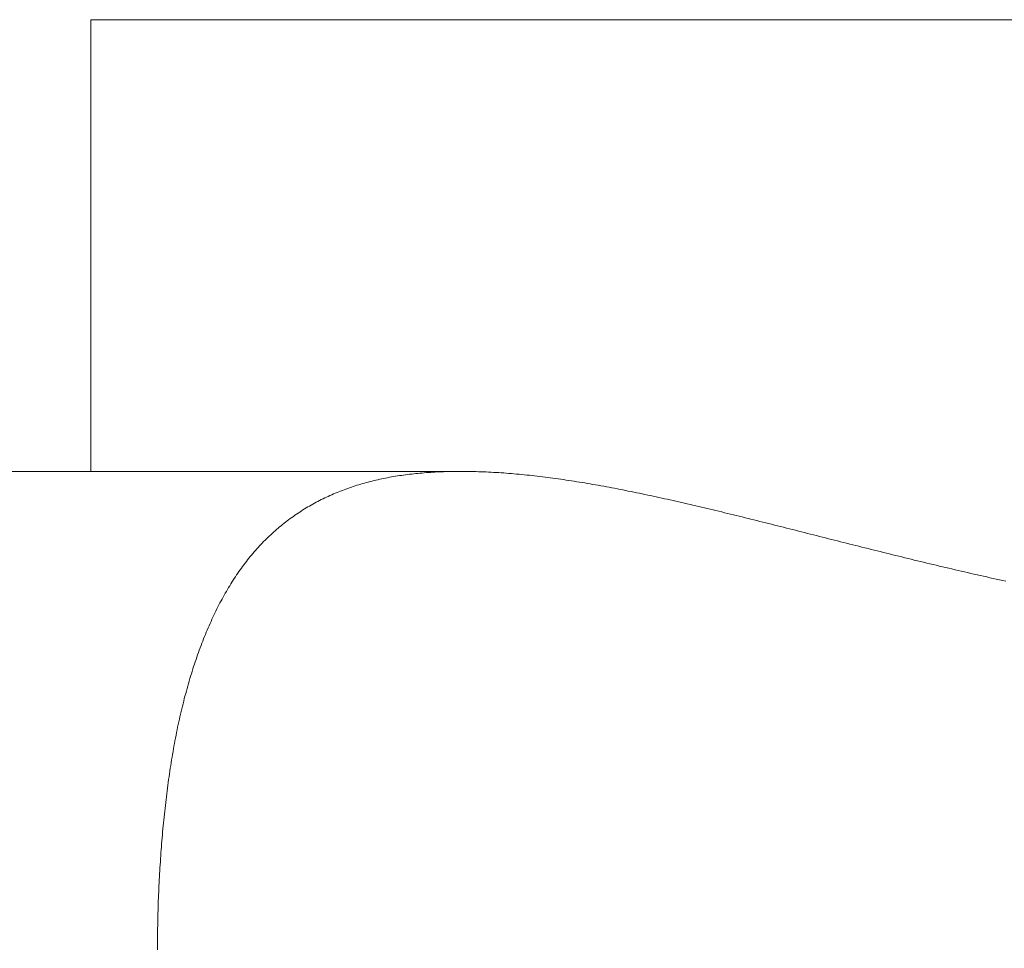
# Model space of a CAD drawing. Header units: millimetres. Extents: x 178516 to 426772, y -178579 to -115871.
# Tile 11 of 256: x 220348 to 220385, y -134095 to -134060. Entities that reach past the tile are written whole.
import ezdxf

# ---------------------------------------------------------------- set-up
doc = ezdxf.new("R2010")
doc.units = ezdxf.units.MM
doc.header["$MEASUREMENT"] = 0
doc.layers.get('0').update_dxf_attribs({"color": 252, "lineweight": 5})
doc.layers.add('P-SANR-FIXT_Nr_pióra__47', color=252, linetype='Continuous', lineweight=5)

# ---------------------------------------------------------------- blocks, each defined once
blk = doc.blocks.new('podkład 20251118')
at = {"layer": 'P-SANR-FIXT_Nr_pióra__47', "color": 252, "linetype": 'Continuous', "lineweight": 5}
for p, q in [((220497.107, -134060.164), (220350.677, -134060.164)), ((220350.677, -134060.164), (220350.677, -134077.253)), ((220350.677, -134077.253), (220350.677, -134060.164)), ((220350.677, -134060.164), (220385.523, -134060.164)), ((220497.107, -134060.164), (220350.677, -134060.164)), ((220350.677, -134060.164), (220350.677, -134077.253)), ((220350.677, -134077.253), (220350.677, -134060.164)), ((220350.677, -134060.164), (220385.523, -134060.164)), ((220350.677, -134077.253), (219784.68, -134077.253)), ((220364.68, -134077.253), (219784.68, -134077.253)), ((220350.677, -134077.253), (219784.68, -134077.253)), ((220364.68, -134077.253), (219784.68, -134077.253)), ((220362.123, -134077.451), (220362.047, -134077.464)), ((220362.123, -134077.451), (220362.047, -134077.464)), ((220362.198, -134077.438), (220362.123, -134077.451)), ((220362.198, -134077.438), (220362.123, -134077.451)), ((220362.274, -134077.426), (220362.198, -134077.438)), ((220362.274, -134077.426), (220362.198, -134077.438)), ((220362.35, -134077.414), (220362.274, -134077.426)), ((220362.35, -134077.414), (220362.274, -134077.426)), ((220362.426, -134077.403), (220362.35, -134077.414)), ((220362.426, -134077.403), (220362.35, -134077.414)), ((220362.503, -134077.392), (220362.426, -134077.403)), ((220362.503, -134077.392), (220362.426, -134077.403)), ((220362.579, -134077.382), (220362.503, -134077.392)), ((220362.579, -134077.382), (220362.503, -134077.392)), ((220362.656, -134077.372), (220362.579, -134077.382)), ((220362.656, -134077.372), (220362.579, -134077.382)), ((220362.734, -134077.362), (220362.656, -134077.372)), ((220362.734, -134077.362), (220362.656, -134077.372)), ((220362.812, -134077.353), (220362.734, -134077.362)), ((220362.812, -134077.353), (220362.734, -134077.362)), ((220362.89, -134077.344), (220362.812, -134077.353)), ((220362.89, -134077.344), (220362.812, -134077.353)), ((220362.968, -134077.336), (220362.89, -134077.344)), ((220362.968, -134077.336), (220362.89, -134077.344)), ((220363.046, -134077.328), (220362.968, -134077.336)), ((220363.046, -134077.328), (220362.968, -134077.336)), ((220363.125, -134077.321), (220363.046, -134077.328)), ((220363.125, -134077.321), (220363.046, -134077.328)), ((220363.204, -134077.314), (220363.125, -134077.321)), ((220363.204, -134077.314), (220363.125, -134077.321)), ((220363.284, -134077.307), (220363.204, -134077.314)), ((220363.284, -134077.307), (220363.204, -134077.314)), ((220363.364, -134077.301), (220363.284, -134077.307)), ((220363.364, -134077.301), (220363.284, -134077.307)), ((220363.444, -134077.295), (220363.364, -134077.301)), ((220363.444, -134077.295), (220363.364, -134077.301)), ((220363.524, -134077.29), (220363.444, -134077.295)), ((220363.524, -134077.29), (220363.444, -134077.295)), ((220363.605, -134077.284), (220363.524, -134077.29)), ((220363.605, -134077.284), (220363.524, -134077.29)), ((220363.686, -134077.28), (220363.605, -134077.284)), ((220363.686, -134077.28), (220363.605, -134077.284)), ((220363.767, -134077.276), (220363.686, -134077.28)), ((220363.767, -134077.276), (220363.686, -134077.28)), ((220363.848, -134077.272), (220363.767, -134077.276)), ((220363.848, -134077.272), (220363.767, -134077.276)), ((220363.93, -134077.268), (220363.848, -134077.272)), ((220363.93, -134077.268), (220363.848, -134077.272)), ((220364.012, -134077.265), (220363.93, -134077.268)), ((220364.012, -134077.265), (220363.93, -134077.268)), ((220364.095, -134077.262), (220364.012, -134077.265)), ((220364.095, -134077.262), (220364.012, -134077.265)), ((220364.177, -134077.26), (220364.095, -134077.262)), ((220364.177, -134077.26), (220364.095, -134077.262)), ((220364.26, -134077.258), (220364.177, -134077.26)), ((220364.26, -134077.258), (220364.177, -134077.26)), ((220364.344, -134077.256), (220364.26, -134077.258)), ((220364.344, -134077.256), (220364.26, -134077.258)), ((220364.427, -134077.255), (220364.344, -134077.256)), ((220364.427, -134077.255), (220364.344, -134077.256)), ((220364.511, -134077.254), (220364.427, -134077.255)), ((220364.511, -134077.254), (220364.427, -134077.255)), ((220364.595, -134077.254), (220364.511, -134077.254)), ((220364.595, -134077.254), (220364.511, -134077.254)), ((220364.68, -134077.253), (220364.595, -134077.254)), ((220364.68, -134077.253), (220364.595, -134077.254)), ((220364.774, -134077.254), (220364.68, -134077.253)), ((220364.774, -134077.254), (220364.68, -134077.253)), ((220364.867, -134077.254), (220364.774, -134077.254)), ((220364.867, -134077.254), (220364.774, -134077.254)), ((220364.961, -134077.255), (220364.867, -134077.254)), ((220364.961, -134077.255), (220364.867, -134077.254)), ((220365.055, -134077.257), (220364.961, -134077.255)), ((220365.055, -134077.257), (220364.961, -134077.255)), ((220365.149, -134077.259), (220365.055, -134077.257)), ((220365.149, -134077.259), (220365.055, -134077.257)), ((220365.244, -134077.261), (220365.149, -134077.259)), ((220365.244, -134077.261), (220365.149, -134077.259)), ((220365.338, -134077.264), (220365.244, -134077.261)), ((220365.338, -134077.264), (220365.244, -134077.261)), ((220365.433, -134077.267), (220365.338, -134077.264)), ((220365.433, -134077.267), (220365.338, -134077.264)), ((220365.528, -134077.271), (220365.433, -134077.267)), ((220365.528, -134077.271), (220365.433, -134077.267)), ((220365.623, -134077.275), (220365.528, -134077.271)), ((220365.623, -134077.275), (220365.528, -134077.271)), ((220365.718, -134077.279), (220365.623, -134077.275)), ((220365.718, -134077.279), (220365.623, -134077.275)), ((220365.813, -134077.284), (220365.718, -134077.279)), ((220365.813, -134077.284), (220365.718, -134077.279)), ((220365.909, -134077.289), (220365.813, -134077.284)), ((220365.909, -134077.289), (220365.813, -134077.284)), ((220366.005, -134077.294), (220365.909, -134077.289)), ((220366.005, -134077.294), (220365.909, -134077.289)), ((220366.1, -134077.3), (220366.005, -134077.294)), ((220366.1, -134077.3), (220366.005, -134077.294)), ((220366.196, -134077.307), (220366.1, -134077.3)), ((220366.196, -134077.307), (220366.1, -134077.3)), ((220366.293, -134077.313), (220366.196, -134077.307)), ((220366.293, -134077.313), (220366.196, -134077.307)), ((220366.389, -134077.32), (220366.293, -134077.313)), ((220366.389, -134077.32), (220366.293, -134077.313)), ((220366.485, -134077.328), (220366.389, -134077.32)), ((220366.485, -134077.328), (220366.389, -134077.32)), ((220366.582, -134077.336), (220366.485, -134077.328)), ((220366.582, -134077.336), (220366.485, -134077.328)), ((220366.679, -134077.344), (220366.582, -134077.336)), ((220366.679, -134077.344), (220366.582, -134077.336)), ((220366.776, -134077.352), (220366.679, -134077.344)), ((220366.776, -134077.352), (220366.679, -134077.344)), ((220366.873, -134077.361), (220366.776, -134077.352)), ((220366.873, -134077.361), (220366.776, -134077.352)), ((220366.97, -134077.371), (220366.873, -134077.361)), ((220366.97, -134077.371), (220366.873, -134077.361)), ((220367.068, -134077.38), (220366.97, -134077.371)), ((220367.068, -134077.38), (220366.97, -134077.371)), ((220367.165, -134077.39), (220367.068, -134077.38)), ((220367.165, -134077.39), (220367.068, -134077.38)), ((220367.263, -134077.4), (220367.165, -134077.39)), ((220367.263, -134077.4), (220367.165, -134077.39)), ((220367.361, -134077.411), (220367.263, -134077.4)), ((220367.361, -134077.411), (220367.263, -134077.4)), ((220367.459, -134077.422), (220367.361, -134077.411)), ((220367.459, -134077.422), (220367.361, -134077.411)), ((220367.558, -134077.433), (220367.459, -134077.422)), ((220367.558, -134077.433), (220367.459, -134077.422)), ((220367.656, -134077.445), (220367.558, -134077.433)), ((220367.656, -134077.445), (220367.558, -134077.433)), ((220367.755, -134077.457), (220367.656, -134077.445)), ((220367.755, -134077.457), (220367.656, -134077.445)), ((220360.602, -134077.824), (220360.533, -134077.847)), ((220360.602, -134077.824), (220360.533, -134077.847)), ((220360.672, -134077.801), (220360.602, -134077.824)), ((220360.672, -134077.801), (220360.602, -134077.824)), ((220360.742, -134077.779), (220360.672, -134077.801)), ((220360.742, -134077.779), (220360.672, -134077.801)), ((220360.812, -134077.758), (220360.742, -134077.779)), ((220360.812, -134077.758), (220360.742, -134077.779)), ((220360.883, -134077.737), (220360.812, -134077.758)), ((220360.883, -134077.737), (220360.812, -134077.758)), ((220360.953, -134077.716), (220360.883, -134077.737)), ((220360.953, -134077.716), (220360.883, -134077.737)), ((220361.024, -134077.696), (220360.953, -134077.716)), ((220361.024, -134077.696), (220360.953, -134077.716)), ((220361.096, -134077.676), (220361.024, -134077.696)), ((220361.096, -134077.676), (220361.024, -134077.696)), ((220361.167, -134077.657), (220361.096, -134077.676)), ((220361.167, -134077.657), (220361.096, -134077.676)), ((220361.239, -134077.638), (220361.167, -134077.657)), ((220361.239, -134077.638), (220361.167, -134077.657)), ((220361.311, -134077.62), (220361.239, -134077.638)), ((220361.311, -134077.62), (220361.239, -134077.638)), ((220361.384, -134077.602), (220361.311, -134077.62)), ((220361.384, -134077.602), (220361.311, -134077.62)), ((220361.456, -134077.585), (220361.384, -134077.602)), ((220361.456, -134077.585), (220361.384, -134077.602)), ((220361.529, -134077.568), (220361.456, -134077.585)), ((220361.529, -134077.568), (220361.456, -134077.585)), ((220361.602, -134077.552), (220361.529, -134077.568)), ((220361.602, -134077.552), (220361.529, -134077.568)), ((220361.676, -134077.536), (220361.602, -134077.552)), ((220361.676, -134077.536), (220361.602, -134077.552)), ((220361.75, -134077.521), (220361.676, -134077.536)), ((220361.75, -134077.521), (220361.676, -134077.536)), ((220361.824, -134077.506), (220361.75, -134077.521)), ((220361.824, -134077.506), (220361.75, -134077.521)), ((220361.898, -134077.491), (220361.824, -134077.506)), ((220361.898, -134077.491), (220361.824, -134077.506)), ((220361.973, -134077.477), (220361.898, -134077.491)), ((220361.973, -134077.477), (220361.898, -134077.491)), ((220362.047, -134077.464), (220361.973, -134077.477)), ((220362.047, -134077.464), (220361.973, -134077.477)), ((220367.854, -134077.469), (220367.755, -134077.457)), ((220367.854, -134077.469), (220367.755, -134077.457)), ((220367.953, -134077.482), (220367.854, -134077.469)), ((220367.953, -134077.482), (220367.854, -134077.469)), ((220368.052, -134077.495), (220367.953, -134077.482)), ((220368.052, -134077.495), (220367.953, -134077.482)), ((220368.151, -134077.508), (220368.052, -134077.495)), ((220368.151, -134077.508), (220368.052, -134077.495)), ((220368.251, -134077.522), (220368.151, -134077.508)), ((220368.251, -134077.522), (220368.151, -134077.508)), ((220368.35, -134077.536), (220368.251, -134077.522)), ((220368.35, -134077.536), (220368.251, -134077.522)), ((220368.45, -134077.55), (220368.35, -134077.536)), ((220368.45, -134077.55), (220368.35, -134077.536)), ((220368.55, -134077.565), (220368.45, -134077.55)), ((220368.55, -134077.565), (220368.45, -134077.55)), ((220368.65, -134077.579), (220368.55, -134077.565)), ((220368.65, -134077.579), (220368.55, -134077.565)), ((220368.751, -134077.595), (220368.65, -134077.579)), ((220368.751, -134077.595), (220368.65, -134077.579)), ((220368.851, -134077.61), (220368.751, -134077.595)), ((220368.851, -134077.61), (220368.751, -134077.595)), ((220368.952, -134077.626), (220368.851, -134077.61)), ((220368.952, -134077.626), (220368.851, -134077.61)), ((220369.053, -134077.642), (220368.952, -134077.626)), ((220369.053, -134077.642), (220368.952, -134077.626)), ((220369.154, -134077.658), (220369.053, -134077.642)), ((220369.154, -134077.658), (220369.053, -134077.642)), ((220369.255, -134077.675), (220369.154, -134077.658)), ((220369.255, -134077.675), (220369.154, -134077.658)), ((220369.356, -134077.691), (220369.255, -134077.675)), ((220369.356, -134077.691), (220369.255, -134077.675)), ((220369.458, -134077.709), (220369.356, -134077.691)), ((220369.458, -134077.709), (220369.356, -134077.691)), ((220369.56, -134077.726), (220369.458, -134077.709)), ((220369.56, -134077.726), (220369.458, -134077.709)), ((220369.661, -134077.744), (220369.56, -134077.726)), ((220369.661, -134077.744), (220369.56, -134077.726)), ((220369.764, -134077.761), (220369.661, -134077.744)), ((220369.764, -134077.761), (220369.661, -134077.744)), ((220369.866, -134077.78), (220369.764, -134077.761)), ((220369.866, -134077.78), (220369.764, -134077.761)), ((220369.968, -134077.798), (220369.866, -134077.78)), ((220369.968, -134077.798), (220369.866, -134077.78)), ((220370.071, -134077.817), (220369.968, -134077.798)), ((220370.071, -134077.817), (220369.968, -134077.798)), ((220370.174, -134077.836), (220370.071, -134077.817)), ((220370.174, -134077.836), (220370.071, -134077.817)), ((220359.655, -134078.197), (220359.589, -134078.227)), ((220359.655, -134078.197), (220359.589, -134078.227)), ((220359.721, -134078.166), (220359.655, -134078.197)), ((220359.721, -134078.166), (220359.655, -134078.197)), ((220359.787, -134078.137), (220359.721, -134078.166)), ((220359.787, -134078.137), (220359.721, -134078.166)), ((220359.853, -134078.108), (220359.787, -134078.137)), ((220359.853, -134078.108), (220359.787, -134078.137)), ((220359.92, -134078.08), (220359.853, -134078.108)), ((220359.92, -134078.08), (220359.853, -134078.108)), ((220359.987, -134078.052), (220359.92, -134078.08)), ((220359.987, -134078.052), (220359.92, -134078.08)), ((220360.054, -134078.024), (220359.987, -134078.052)), ((220360.054, -134078.024), (220359.987, -134078.052)), ((220360.122, -134077.997), (220360.054, -134078.024)), ((220360.122, -134077.997), (220360.054, -134078.024)), ((220360.19, -134077.971), (220360.122, -134077.997)), ((220360.19, -134077.971), (220360.122, -134077.997)), ((220360.258, -134077.945), (220360.19, -134077.971)), ((220360.258, -134077.945), (220360.19, -134077.971)), ((220360.326, -134077.92), (220360.258, -134077.945)), ((220360.326, -134077.92), (220360.258, -134077.945)), ((220360.395, -134077.895), (220360.326, -134077.92)), ((220360.395, -134077.895), (220360.326, -134077.92)), ((220360.464, -134077.871), (220360.395, -134077.895)), ((220360.464, -134077.871), (220360.395, -134077.895)), ((220360.533, -134077.847), (220360.464, -134077.871)), ((220360.533, -134077.847), (220360.464, -134077.871)), ((220370.277, -134077.855), (220370.174, -134077.836)), ((220370.277, -134077.855), (220370.174, -134077.836)), ((220370.38, -134077.874), (220370.277, -134077.855)), ((220370.38, -134077.874), (220370.277, -134077.855)), ((220370.483, -134077.894), (220370.38, -134077.874)), ((220370.483, -134077.894), (220370.38, -134077.874)), ((220370.587, -134077.914), (220370.483, -134077.894)), ((220370.587, -134077.914), (220370.483, -134077.894)), ((220370.69, -134077.934), (220370.587, -134077.914)), ((220370.69, -134077.934), (220370.587, -134077.914)), ((220370.794, -134077.954), (220370.69, -134077.934)), ((220370.794, -134077.954), (220370.69, -134077.934)), ((220370.898, -134077.975), (220370.794, -134077.954)), ((220370.898, -134077.975), (220370.794, -134077.954)), ((220371.002, -134077.996), (220370.898, -134077.975)), ((220371.002, -134077.996), (220370.898, -134077.975)), ((220371.107, -134078.017), (220371.002, -134077.996)), ((220371.107, -134078.017), (220371.002, -134077.996)), ((220371.211, -134078.038), (220371.107, -134078.017)), ((220371.211, -134078.038), (220371.107, -134078.017)), ((220371.316, -134078.06), (220371.211, -134078.038)), ((220371.316, -134078.06), (220371.211, -134078.038)), ((220371.421, -134078.081), (220371.316, -134078.06)), ((220371.421, -134078.081), (220371.316, -134078.06)), ((220371.526, -134078.103), (220371.421, -134078.081)), ((220371.526, -134078.103), (220371.421, -134078.081)), ((220371.631, -134078.125), (220371.526, -134078.103)), ((220371.631, -134078.125), (220371.526, -134078.103)), ((220371.737, -134078.148), (220371.631, -134078.125)), ((220371.737, -134078.148), (220371.631, -134078.125)), ((220371.842, -134078.17), (220371.737, -134078.148)), ((220371.842, -134078.17), (220371.737, -134078.148)), ((220371.948, -134078.193), (220371.842, -134078.17)), ((220371.948, -134078.193), (220371.842, -134078.17)), ((220372.054, -134078.216), (220371.948, -134078.193)), ((220372.054, -134078.216), (220371.948, -134078.193)), ((220358.948, -134078.563), (220358.885, -134078.6)), ((220358.948, -134078.563), (220358.885, -134078.6)), ((220359.01, -134078.527), (220358.948, -134078.563)), ((220359.01, -134078.527), (220358.948, -134078.563)), ((220359.074, -134078.492), (220359.01, -134078.527)), ((220359.074, -134078.492), (220359.01, -134078.527)), ((220359.137, -134078.457), (220359.074, -134078.492)), ((220359.137, -134078.457), (220359.074, -134078.492)), ((220359.201, -134078.422), (220359.137, -134078.457)), ((220359.201, -134078.422), (220359.137, -134078.457)), ((220359.265, -134078.388), (220359.201, -134078.422)), ((220359.265, -134078.388), (220359.201, -134078.422)), ((220359.329, -134078.355), (220359.265, -134078.388)), ((220359.329, -134078.355), (220359.265, -134078.388)), ((220359.393, -134078.322), (220359.329, -134078.355)), ((220359.393, -134078.322), (220359.329, -134078.355)), ((220359.458, -134078.29), (220359.393, -134078.322)), ((220359.458, -134078.29), (220359.393, -134078.322)), ((220359.523, -134078.258), (220359.458, -134078.29)), ((220359.523, -134078.258), (220359.458, -134078.29)), ((220359.589, -134078.227), (220359.523, -134078.258)), ((220359.589, -134078.227), (220359.523, -134078.258)), ((220372.16, -134078.239), (220372.054, -134078.216)), ((220372.16, -134078.239), (220372.054, -134078.216)), ((220372.266, -134078.262), (220372.16, -134078.239)), ((220372.266, -134078.262), (220372.16, -134078.239)), ((220372.373, -134078.286), (220372.266, -134078.262)), ((220372.373, -134078.286), (220372.266, -134078.262)), ((220372.48, -134078.309), (220372.373, -134078.286)), ((220372.48, -134078.309), (220372.373, -134078.286)), ((220372.586, -134078.333), (220372.48, -134078.309)), ((220372.586, -134078.333), (220372.48, -134078.309)), ((220372.693, -134078.357), (220372.586, -134078.333)), ((220372.693, -134078.357), (220372.586, -134078.333)), ((220372.8, -134078.381), (220372.693, -134078.357)), ((220372.8, -134078.381), (220372.693, -134078.357)), ((220372.908, -134078.406), (220372.8, -134078.381)), ((220372.908, -134078.406), (220372.8, -134078.381)), ((220373.015, -134078.43), (220372.908, -134078.406)), ((220373.015, -134078.43), (220372.908, -134078.406)), ((220373.123, -134078.455), (220373.015, -134078.43)), ((220373.123, -134078.455), (220373.015, -134078.43)), ((220373.231, -134078.48), (220373.123, -134078.455)), ((220373.231, -134078.48), (220373.123, -134078.455)), ((220373.338, -134078.505), (220373.231, -134078.48)), ((220373.338, -134078.505), (220373.231, -134078.48)), ((220373.447, -134078.53), (220373.338, -134078.505)), ((220373.447, -134078.53), (220373.338, -134078.505)), ((220373.555, -134078.555), (220373.447, -134078.53)), ((220373.555, -134078.555), (220373.447, -134078.53)), ((220373.663, -134078.581), (220373.555, -134078.555)), ((220373.663, -134078.581), (220373.555, -134078.555)), ((220358.396, -134078.913), (220358.336, -134078.955)), ((220358.396, -134078.913), (220358.336, -134078.955)), ((220358.456, -134078.872), (220358.396, -134078.913)), ((220358.456, -134078.872), (220358.396, -134078.913)), ((220358.516, -134078.832), (220358.456, -134078.872)), ((220358.516, -134078.832), (220358.456, -134078.872)), ((220358.577, -134078.792), (220358.516, -134078.832)), ((220358.577, -134078.792), (220358.516, -134078.832)), ((220358.638, -134078.752), (220358.577, -134078.792)), ((220358.638, -134078.752), (220358.577, -134078.792)), ((220358.699, -134078.713), (220358.638, -134078.752)), ((220358.699, -134078.713), (220358.638, -134078.752)), ((220358.761, -134078.675), (220358.699, -134078.713)), ((220358.761, -134078.675), (220358.699, -134078.713)), ((220358.823, -134078.637), (220358.761, -134078.675)), ((220358.823, -134078.637), (220358.761, -134078.675)), ((220358.885, -134078.6), (220358.823, -134078.637)), ((220358.885, -134078.6), (220358.823, -134078.637)), ((220373.772, -134078.606), (220373.663, -134078.581)), ((220373.772, -134078.606), (220373.663, -134078.581)), ((220373.88, -134078.632), (220373.772, -134078.606)), ((220373.88, -134078.632), (220373.772, -134078.606)), ((220373.989, -134078.658), (220373.88, -134078.632)), ((220373.989, -134078.658), (220373.88, -134078.632)), ((220374.098, -134078.684), (220373.989, -134078.658)), ((220374.098, -134078.684), (220373.989, -134078.658)), ((220374.207, -134078.71), (220374.098, -134078.684)), ((220374.207, -134078.71), (220374.098, -134078.684)), ((220374.317, -134078.736), (220374.207, -134078.71)), ((220374.317, -134078.736), (220374.207, -134078.71)), ((220374.426, -134078.762), (220374.317, -134078.736)), ((220374.426, -134078.762), (220374.317, -134078.736)), ((220374.536, -134078.789), (220374.426, -134078.762)), ((220374.536, -134078.789), (220374.426, -134078.762)), ((220374.645, -134078.816), (220374.536, -134078.789)), ((220374.645, -134078.816), (220374.536, -134078.789)), ((220374.755, -134078.842), (220374.645, -134078.816)), ((220374.755, -134078.842), (220374.645, -134078.816)), ((220374.865, -134078.869), (220374.755, -134078.842)), ((220374.865, -134078.869), (220374.755, -134078.842)), ((220374.976, -134078.896), (220374.865, -134078.869)), ((220374.976, -134078.896), (220374.865, -134078.869)), ((220375.086, -134078.923), (220374.976, -134078.896)), ((220375.086, -134078.923), (220374.976, -134078.896)), ((220375.196, -134078.95), (220375.086, -134078.923)), ((220375.196, -134078.95), (220375.086, -134078.923)), ((220357.87, -134079.31), (220357.813, -134079.356)), ((220357.87, -134079.31), (220357.813, -134079.356)), ((220357.927, -134079.263), (220357.87, -134079.31)), ((220357.927, -134079.263), (220357.87, -134079.31)), ((220357.985, -134079.218), (220357.927, -134079.263)), ((220357.985, -134079.218), (220357.927, -134079.263)), ((220358.042, -134079.172), (220357.985, -134079.218)), ((220358.042, -134079.172), (220357.985, -134079.218)), ((220358.101, -134079.128), (220358.042, -134079.172)), ((220358.101, -134079.128), (220358.042, -134079.172)), ((220358.159, -134079.084), (220358.101, -134079.128)), ((220358.159, -134079.084), (220358.101, -134079.128)), ((220358.218, -134079.04), (220358.159, -134079.084)), ((220358.218, -134079.04), (220358.159, -134079.084)), ((220358.277, -134078.998), (220358.218, -134079.04)), ((220358.277, -134078.998), (220358.218, -134079.04)), ((220358.336, -134078.955), (220358.277, -134078.998)), ((220358.336, -134078.955), (220358.277, -134078.998)), ((220375.307, -134078.978), (220375.196, -134078.95)), ((220375.307, -134078.978), (220375.196, -134078.95)), ((220375.418, -134079.005), (220375.307, -134078.978)), ((220375.418, -134079.005), (220375.307, -134078.978)), ((220375.528, -134079.033), (220375.418, -134079.005)), ((220375.528, -134079.033), (220375.418, -134079.005)), ((220375.639, -134079.06), (220375.528, -134079.033)), ((220375.639, -134079.06), (220375.528, -134079.033)), ((220375.751, -134079.088), (220375.639, -134079.06)), ((220375.751, -134079.088), (220375.639, -134079.06)), ((220375.862, -134079.115), (220375.751, -134079.088)), ((220375.862, -134079.115), (220375.751, -134079.088)), ((220375.973, -134079.143), (220375.862, -134079.115)), ((220375.973, -134079.143), (220375.862, -134079.115)), ((220376.085, -134079.171), (220375.973, -134079.143)), ((220376.085, -134079.171), (220375.973, -134079.143)), ((220376.196, -134079.199), (220376.085, -134079.171)), ((220376.196, -134079.199), (220376.085, -134079.171)), ((220376.308, -134079.227), (220376.196, -134079.199)), ((220376.308, -134079.227), (220376.196, -134079.199)), ((220376.42, -134079.255), (220376.308, -134079.227)), ((220376.42, -134079.255), (220376.308, -134079.227)), ((220376.532, -134079.283), (220376.42, -134079.255)), ((220376.532, -134079.283), (220376.42, -134079.255)), ((220376.644, -134079.312), (220376.532, -134079.283)), ((220376.644, -134079.312), (220376.532, -134079.283)), ((220376.757, -134079.34), (220376.644, -134079.312)), ((220376.757, -134079.34), (220376.644, -134079.312)), ((220357.48, -134079.65), (220357.426, -134079.701)), ((220357.48, -134079.65), (220357.426, -134079.701)), ((220357.535, -134079.6), (220357.48, -134079.65)), ((220357.535, -134079.6), (220357.48, -134079.65)), ((220357.59, -134079.55), (220357.535, -134079.6)), ((220357.59, -134079.55), (220357.535, -134079.6)), ((220357.645, -134079.501), (220357.59, -134079.55)), ((220357.645, -134079.501), (220357.59, -134079.55)), ((220357.701, -134079.452), (220357.645, -134079.501)), ((220357.701, -134079.452), (220357.645, -134079.501)), ((220357.757, -134079.404), (220357.701, -134079.452)), ((220357.757, -134079.404), (220357.701, -134079.452)), ((220357.813, -134079.356), (220357.757, -134079.404)), ((220357.813, -134079.356), (220357.757, -134079.404)), ((220376.869, -134079.368), (220376.757, -134079.34)), ((220376.869, -134079.368), (220376.757, -134079.34)), ((220376.982, -134079.397), (220376.869, -134079.368)), ((220376.982, -134079.397), (220376.869, -134079.368)), ((220377.094, -134079.425), (220376.982, -134079.397)), ((220377.094, -134079.425), (220376.982, -134079.397)), ((220377.207, -134079.454), (220377.094, -134079.425)), ((220377.207, -134079.454), (220377.094, -134079.425)), ((220377.32, -134079.482), (220377.207, -134079.454)), ((220377.32, -134079.482), (220377.207, -134079.454)), ((220377.433, -134079.511), (220377.32, -134079.482)), ((220377.433, -134079.511), (220377.32, -134079.482)), ((220377.546, -134079.54), (220377.433, -134079.511)), ((220377.546, -134079.54), (220377.433, -134079.511)), ((220377.659, -134079.568), (220377.546, -134079.54)), ((220377.659, -134079.568), (220377.546, -134079.54)), ((220377.773, -134079.597), (220377.659, -134079.568)), ((220377.773, -134079.597), (220377.659, -134079.568)), ((220377.886, -134079.626), (220377.773, -134079.597)), ((220377.886, -134079.626), (220377.773, -134079.597)), ((220378, -134079.655), (220377.886, -134079.626)), ((220378, -134079.655), (220377.886, -134079.626)), ((220378.114, -134079.683), (220378, -134079.655)), ((220378.114, -134079.683), (220378, -134079.655)), ((220378.228, -134079.712), (220378.114, -134079.683)), ((220378.228, -134079.712), (220378.114, -134079.683)), ((220357.108, -134080.019), (220357.056, -134080.074)), ((220357.108, -134080.019), (220357.056, -134080.074)), ((220357.16, -134079.965), (220357.108, -134080.019)), ((220357.16, -134079.965), (220357.108, -134080.019)), ((220357.212, -134079.911), (220357.16, -134079.965)), ((220357.212, -134079.911), (220357.16, -134079.965)), ((220357.265, -134079.858), (220357.212, -134079.911)), ((220357.265, -134079.858), (220357.212, -134079.911)), ((220357.318, -134079.805), (220357.265, -134079.858)), ((220357.318, -134079.805), (220357.265, -134079.858)), ((220357.372, -134079.753), (220357.318, -134079.805)), ((220357.372, -134079.753), (220357.318, -134079.805)), ((220357.426, -134079.701), (220357.372, -134079.753)), ((220357.426, -134079.701), (220357.372, -134079.753)), ((220378.342, -134079.741), (220378.228, -134079.712)), ((220378.342, -134079.741), (220378.228, -134079.712)), ((220378.456, -134079.77), (220378.342, -134079.741)), ((220378.456, -134079.77), (220378.342, -134079.741)), ((220378.57, -134079.799), (220378.456, -134079.77)), ((220378.57, -134079.799), (220378.456, -134079.77)), ((220378.684, -134079.828), (220378.57, -134079.799)), ((220378.684, -134079.828), (220378.57, -134079.799)), ((220378.799, -134079.856), (220378.684, -134079.828)), ((220378.799, -134079.856), (220378.684, -134079.828)), ((220378.913, -134079.885), (220378.799, -134079.856)), ((220378.913, -134079.885), (220378.799, -134079.856)), ((220379.028, -134079.914), (220378.913, -134079.885)), ((220379.028, -134079.914), (220378.913, -134079.885)), ((220379.142, -134079.943), (220379.028, -134079.914)), ((220379.142, -134079.943), (220379.028, -134079.914)), ((220379.257, -134079.972), (220379.142, -134079.943)), ((220379.257, -134079.972), (220379.142, -134079.943)), ((220379.372, -134080.001), (220379.257, -134079.972)), ((220379.372, -134080.001), (220379.257, -134079.972)), ((220379.487, -134080.03), (220379.372, -134080.001)), ((220379.487, -134080.03), (220379.372, -134080.001)), ((220379.603, -134080.059), (220379.487, -134080.03)), ((220379.603, -134080.059), (220379.487, -134080.03)), ((220379.718, -134080.088), (220379.603, -134080.059)), ((220379.718, -134080.088), (220379.603, -134080.059)), ((220356.753, -134080.418), (220356.704, -134080.477)), ((220356.753, -134080.418), (220356.704, -134080.477)), ((220356.803, -134080.359), (220356.753, -134080.418)), ((220356.803, -134080.359), (220356.753, -134080.418)), ((220356.853, -134080.301), (220356.803, -134080.359)), ((220356.853, -134080.301), (220356.803, -134080.359)), ((220356.903, -134080.243), (220356.853, -134080.301)), ((220356.903, -134080.243), (220356.853, -134080.301)), ((220356.954, -134080.187), (220356.903, -134080.243)), ((220356.954, -134080.187), (220356.903, -134080.243)), ((220357.005, -134080.13), (220356.954, -134080.187)), ((220357.005, -134080.13), (220356.954, -134080.187)), ((220357.056, -134080.074), (220357.005, -134080.13)), ((220357.056, -134080.074), (220357.005, -134080.13)), ((220379.834, -134080.117), (220379.718, -134080.088)), ((220379.834, -134080.117), (220379.718, -134080.088)), ((220379.949, -134080.146), (220379.834, -134080.117)), ((220379.949, -134080.146), (220379.834, -134080.117)), ((220380.065, -134080.175), (220379.949, -134080.146)), ((220380.065, -134080.175), (220379.949, -134080.146)), ((220380.181, -134080.203), (220380.065, -134080.175)), ((220380.181, -134080.203), (220380.065, -134080.175)), ((220380.297, -134080.232), (220380.181, -134080.203)), ((220380.297, -134080.232), (220380.181, -134080.203)), ((220380.413, -134080.261), (220380.297, -134080.232)), ((220380.413, -134080.261), (220380.297, -134080.232)), ((220380.529, -134080.29), (220380.413, -134080.261)), ((220380.529, -134080.29), (220380.413, -134080.261)), ((220380.645, -134080.319), (220380.529, -134080.29)), ((220380.645, -134080.319), (220380.529, -134080.29)), ((220380.762, -134080.348), (220380.645, -134080.319)), ((220380.762, -134080.348), (220380.645, -134080.319)), ((220380.878, -134080.376), (220380.762, -134080.348)), ((220380.878, -134080.376), (220380.762, -134080.348)), ((220380.995, -134080.405), (220380.878, -134080.376)), ((220380.995, -134080.405), (220380.878, -134080.376)), ((220381.112, -134080.434), (220380.995, -134080.405)), ((220381.112, -134080.434), (220380.995, -134080.405)), ((220356.465, -134080.783), (220356.418, -134080.846)), ((220356.465, -134080.783), (220356.418, -134080.846)), ((220356.512, -134080.721), (220356.465, -134080.783)), ((220356.512, -134080.721), (220356.465, -134080.783)), ((220356.559, -134080.659), (220356.512, -134080.721)), ((220356.559, -134080.659), (220356.512, -134080.721)), ((220356.607, -134080.598), (220356.559, -134080.659)), ((220356.607, -134080.598), (220356.559, -134080.659)), ((220356.656, -134080.537), (220356.607, -134080.598)), ((220356.656, -134080.537), (220356.607, -134080.598)), ((220356.704, -134080.477), (220356.656, -134080.537)), ((220356.704, -134080.477), (220356.656, -134080.537)), ((220381.229, -134080.463), (220381.112, -134080.434)), ((220381.229, -134080.463), (220381.112, -134080.434)), ((220381.346, -134080.491), (220381.229, -134080.463)), ((220381.346, -134080.491), (220381.229, -134080.463)), ((220381.463, -134080.52), (220381.346, -134080.491)), ((220381.463, -134080.52), (220381.346, -134080.491)), ((220381.58, -134080.549), (220381.463, -134080.52)), ((220381.58, -134080.549), (220381.463, -134080.52)), ((220381.698, -134080.577), (220381.58, -134080.549)), ((220381.698, -134080.577), (220381.58, -134080.549)), ((220381.815, -134080.606), (220381.698, -134080.577)), ((220381.815, -134080.606), (220381.698, -134080.577)), ((220381.933, -134080.634), (220381.815, -134080.606)), ((220381.933, -134080.634), (220381.815, -134080.606)), ((220382.051, -134080.663), (220381.933, -134080.634)), ((220382.051, -134080.663), (220381.933, -134080.634)), ((220382.169, -134080.691), (220382.051, -134080.663)), ((220382.169, -134080.691), (220382.051, -134080.663)), ((220382.287, -134080.72), (220382.169, -134080.691)), ((220382.287, -134080.72), (220382.169, -134080.691)), ((220382.405, -134080.748), (220382.287, -134080.72)), ((220382.405, -134080.748), (220382.287, -134080.72)), ((220382.523, -134080.776), (220382.405, -134080.748)), ((220382.523, -134080.776), (220382.405, -134080.748)), ((220382.641, -134080.804), (220382.523, -134080.776)), ((220382.641, -134080.804), (220382.523, -134080.776)), ((220382.76, -134080.833), (220382.641, -134080.804)), ((220382.76, -134080.833), (220382.641, -134080.804)), ((220356.19, -134081.17), (220356.146, -134081.237)), ((220356.19, -134081.17), (220356.146, -134081.237)), ((220356.235, -134081.104), (220356.19, -134081.17)), ((220356.235, -134081.104), (220356.19, -134081.17)), ((220356.28, -134081.039), (220356.235, -134081.104)), ((220356.28, -134081.039), (220356.235, -134081.104)), ((220356.326, -134080.974), (220356.28, -134081.039)), ((220356.326, -134080.974), (220356.28, -134081.039)), ((220356.372, -134080.91), (220356.326, -134080.974)), ((220356.372, -134080.91), (220356.326, -134080.974)), ((220356.418, -134080.846), (220356.372, -134080.91)), ((220356.418, -134080.846), (220356.372, -134080.91)), ((220382.879, -134080.861), (220382.76, -134080.833)), ((220382.879, -134080.861), (220382.76, -134080.833)), ((220382.998, -134080.889), (220382.879, -134080.861)), ((220382.998, -134080.889), (220382.879, -134080.861)), ((220383.116, -134080.917), (220382.998, -134080.889)), ((220383.116, -134080.917), (220382.998, -134080.889)), ((220383.236, -134080.945), (220383.116, -134080.917)), ((220383.236, -134080.945), (220383.116, -134080.917)), ((220383.355, -134080.973), (220383.236, -134080.945)), ((220383.355, -134080.973), (220383.236, -134080.945)), ((220383.474, -134081), (220383.355, -134080.973)), ((220383.474, -134081), (220383.355, -134080.973)), ((220383.593, -134081.028), (220383.474, -134081)), ((220383.593, -134081.028), (220383.474, -134081)), ((220383.713, -134081.056), (220383.593, -134081.028)), ((220383.713, -134081.056), (220383.593, -134081.028)), ((220383.833, -134081.083), (220383.713, -134081.056)), ((220383.833, -134081.083), (220383.713, -134081.056)), ((220383.953, -134081.111), (220383.833, -134081.083)), ((220383.953, -134081.111), (220383.833, -134081.083)), ((220384.073, -134081.138), (220383.953, -134081.111)), ((220384.073, -134081.138), (220383.953, -134081.111)), ((220384.193, -134081.166), (220384.073, -134081.138)), ((220384.193, -134081.166), (220384.073, -134081.138)), ((220384.313, -134081.193), (220384.193, -134081.166)), ((220384.313, -134081.193), (220384.193, -134081.166)), ((220355.972, -134081.509), (220355.929, -134081.579)), ((220355.972, -134081.509), (220355.929, -134081.579)), ((220356.015, -134081.44), (220355.972, -134081.509)), ((220356.015, -134081.44), (220355.972, -134081.509)), ((220356.058, -134081.372), (220356.015, -134081.44)), ((220356.058, -134081.372), (220356.015, -134081.44)), ((220356.102, -134081.304), (220356.058, -134081.372)), ((220356.102, -134081.304), (220356.058, -134081.372)), ((220356.146, -134081.237), (220356.102, -134081.304)), ((220356.146, -134081.237), (220356.102, -134081.304)), ((220384.433, -134081.22), (220384.313, -134081.193)), ((220384.433, -134081.22), (220384.313, -134081.193)), ((220384.554, -134081.248), (220384.433, -134081.22)), ((220384.554, -134081.248), (220384.433, -134081.22)), ((220384.674, -134081.275), (220384.554, -134081.248)), ((220384.674, -134081.275), (220384.554, -134081.248)), ((220384.795, -134081.302), (220384.674, -134081.275)), ((220384.795, -134081.302), (220384.674, -134081.275)), ((220384.916, -134081.329), (220384.795, -134081.302)), ((220384.916, -134081.329), (220384.795, -134081.302)), ((220385.037, -134081.355), (220384.916, -134081.329)), ((220385.037, -134081.355), (220384.916, -134081.329)), ((220385.158, -134081.382), (220385.037, -134081.355)), ((220385.158, -134081.382), (220385.037, -134081.355)), ((220385.28, -134081.409), (220385.158, -134081.382)), ((220385.28, -134081.409), (220385.158, -134081.382)), ((220355.762, -134081.863), (220355.722, -134081.935)), ((220355.762, -134081.863), (220355.722, -134081.935)), ((220355.804, -134081.791), (220355.762, -134081.863)), ((220355.804, -134081.791), (220355.762, -134081.863)), ((220355.845, -134081.72), (220355.804, -134081.791)), ((220355.845, -134081.72), (220355.804, -134081.791)), ((220355.887, -134081.649), (220355.845, -134081.72)), ((220355.887, -134081.649), (220355.845, -134081.72)), ((220355.929, -134081.579), (220355.887, -134081.649)), ((220355.929, -134081.579), (220355.887, -134081.649)), ((220355.562, -134082.231), (220355.523, -134082.306)), ((220355.562, -134082.231), (220355.523, -134082.306)), ((220355.601, -134082.156), (220355.562, -134082.231)), ((220355.601, -134082.156), (220355.562, -134082.231)), ((220355.641, -134082.082), (220355.601, -134082.156)), ((220355.641, -134082.082), (220355.601, -134082.156)), ((220355.681, -134082.008), (220355.641, -134082.082)), ((220355.681, -134082.008), (220355.641, -134082.082)), ((220355.722, -134081.935), (220355.681, -134082.008)), ((220355.722, -134081.935), (220355.681, -134082.008)), ((220355.37, -134082.613), (220355.333, -134082.691)), ((220355.37, -134082.613), (220355.333, -134082.691)), ((220355.408, -134082.536), (220355.37, -134082.613)), ((220355.408, -134082.536), (220355.37, -134082.613)), ((220355.446, -134082.459), (220355.408, -134082.536)), ((220355.446, -134082.459), (220355.408, -134082.536)), ((220355.484, -134082.382), (220355.446, -134082.459)), ((220355.484, -134082.382), (220355.446, -134082.459)), ((220355.523, -134082.306), (220355.484, -134082.382)), ((220355.523, -134082.306), (220355.484, -134082.382)), ((220355.187, -134083.01), (220355.151, -134083.09)), ((220355.187, -134083.01), (220355.151, -134083.09)), ((220355.223, -134082.929), (220355.187, -134083.01)), ((220355.223, -134082.929), (220355.187, -134083.01)), ((220355.259, -134082.849), (220355.223, -134082.929)), ((220355.259, -134082.849), (220355.223, -134082.929)), ((220355.296, -134082.77), (220355.259, -134082.849)), ((220355.296, -134082.77), (220355.259, -134082.849)), ((220355.333, -134082.691), (220355.296, -134082.77)), ((220355.333, -134082.691), (220355.296, -134082.77)), ((220355.046, -134083.336), (220355.012, -134083.42)), ((220355.046, -134083.336), (220355.012, -134083.42)), ((220355.081, -134083.254), (220355.046, -134083.336)), ((220355.081, -134083.254), (220355.046, -134083.336)), ((220355.116, -134083.172), (220355.081, -134083.254)), ((220355.116, -134083.172), (220355.081, -134083.254)), ((220355.151, -134083.09), (220355.116, -134083.172)), ((220355.151, -134083.09), (220355.116, -134083.172)), ((220354.878, -134083.757), (220354.845, -134083.843)), ((220354.878, -134083.757), (220354.845, -134083.843)), ((220354.911, -134083.672), (220354.878, -134083.757)), ((220354.911, -134083.672), (220354.878, -134083.757)), ((220354.944, -134083.587), (220354.911, -134083.672)), ((220354.944, -134083.587), (220354.911, -134083.672)), ((220354.978, -134083.503), (220354.944, -134083.587)), ((220354.978, -134083.503), (220354.944, -134083.587)), ((220355.012, -134083.42), (220354.978, -134083.503)), ((220355.012, -134083.42), (220354.978, -134083.503)), ((220354.749, -134084.103), (220354.718, -134084.19)), ((220354.749, -134084.103), (220354.718, -134084.19)), ((220354.781, -134084.015), (220354.749, -134084.103)), ((220354.781, -134084.015), (220354.749, -134084.103)), ((220354.813, -134083.929), (220354.781, -134084.015)), ((220354.813, -134083.929), (220354.781, -134084.015)), ((220354.845, -134083.843), (220354.813, -134083.929)), ((220354.845, -134083.843), (220354.813, -134083.929)), ((220354.626, -134084.456), (220354.596, -134084.546)), ((220354.626, -134084.456), (220354.596, -134084.546)), ((220354.656, -134084.367), (220354.626, -134084.456)), ((220354.656, -134084.367), (220354.626, -134084.456)), ((220354.687, -134084.278), (220354.656, -134084.367)), ((220354.687, -134084.278), (220354.656, -134084.367)), ((220354.718, -134084.19), (220354.687, -134084.278)), ((220354.718, -134084.19), (220354.687, -134084.278)), ((220354.509, -134084.818), (220354.48, -134084.909)), ((220354.509, -134084.818), (220354.48, -134084.909)), ((220354.537, -134084.727), (220354.509, -134084.818)), ((220354.537, -134084.727), (220354.509, -134084.818)), ((220354.567, -134084.636), (220354.537, -134084.727)), ((220354.567, -134084.636), (220354.537, -134084.727)), ((220354.596, -134084.546), (220354.567, -134084.636)), ((220354.596, -134084.546), (220354.567, -134084.636)), ((220354.397, -134085.187), (220354.37, -134085.28)), ((220354.397, -134085.187), (220354.37, -134085.28)), ((220354.424, -134085.094), (220354.397, -134085.187)), ((220354.424, -134085.094), (220354.397, -134085.187)), ((220354.452, -134085.001), (220354.424, -134085.094)), ((220354.452, -134085.001), (220354.424, -134085.094)), ((220354.48, -134084.909), (220354.452, -134085.001)), ((220354.48, -134084.909), (220354.452, -134085.001)), ((220354.29, -134085.563), (220354.265, -134085.658)), ((220354.29, -134085.563), (220354.265, -134085.658)), ((220354.316, -134085.468), (220354.29, -134085.563)), ((220354.316, -134085.468), (220354.29, -134085.563)), ((220354.343, -134085.374), (220354.316, -134085.468)), ((220354.343, -134085.374), (220354.316, -134085.468)), ((220354.37, -134085.28), (220354.343, -134085.374)), ((220354.37, -134085.28), (220354.343, -134085.374)), ((220354.19, -134085.946), (220354.165, -134086.043)), ((220354.19, -134085.946), (220354.165, -134086.043)), ((220354.214, -134085.85), (220354.19, -134085.946)), ((220354.214, -134085.85), (220354.19, -134085.946)), ((220354.239, -134085.754), (220354.214, -134085.85)), ((220354.239, -134085.754), (220354.214, -134085.85)), ((220354.265, -134085.658), (220354.239, -134085.754)), ((220354.265, -134085.658), (220354.239, -134085.754)), ((220354.095, -134086.336), (220354.072, -134086.435)), ((220354.095, -134086.336), (220354.072, -134086.435)), ((220354.118, -134086.238), (220354.095, -134086.336)), ((220354.118, -134086.238), (220354.095, -134086.336)), ((220354.142, -134086.14), (220354.118, -134086.238)), ((220354.142, -134086.14), (220354.118, -134086.238)), ((220354.165, -134086.043), (220354.142, -134086.14)), ((220354.165, -134086.043), (220354.142, -134086.14)), ((220354.005, -134086.733), (220353.984, -134086.833)), ((220354.005, -134086.733), (220353.984, -134086.833)), ((220354.027, -134086.633), (220354.005, -134086.733)), ((220354.027, -134086.633), (220354.005, -134086.733)), ((220354.049, -134086.534), (220354.027, -134086.633)), ((220354.049, -134086.534), (220354.027, -134086.633)), ((220354.072, -134086.435), (220354.049, -134086.534)), ((220354.072, -134086.435), (220354.049, -134086.534)), ((220353.941, -134087.034), (220353.921, -134087.136)), ((220353.941, -134087.034), (220353.921, -134087.136)), ((220353.962, -134086.934), (220353.941, -134087.034)), ((220353.962, -134086.934), (220353.941, -134087.034)), ((220353.984, -134086.833), (220353.962, -134086.934)), ((220353.984, -134086.833), (220353.962, -134086.934)), ((220353.861, -134087.442), (220353.842, -134087.545)), ((220353.861, -134087.442), (220353.842, -134087.545)), ((220353.881, -134087.34), (220353.861, -134087.442)), ((220353.881, -134087.34), (220353.861, -134087.442)), ((220353.901, -134087.238), (220353.881, -134087.34)), ((220353.901, -134087.238), (220353.881, -134087.34)), ((220353.921, -134087.136), (220353.901, -134087.238)), ((220353.921, -134087.136), (220353.901, -134087.238)), ((220353.786, -134087.855), (220353.768, -134087.96)), ((220353.786, -134087.855), (220353.768, -134087.96)), ((220353.804, -134087.752), (220353.786, -134087.855)), ((220353.804, -134087.752), (220353.786, -134087.855)), ((220353.823, -134087.648), (220353.804, -134087.752)), ((220353.823, -134087.648), (220353.804, -134087.752)), ((220353.842, -134087.545), (220353.823, -134087.648)), ((220353.842, -134087.545), (220353.823, -134087.648)), ((220353.733, -134088.169), (220353.716, -134088.274)), ((220353.733, -134088.169), (220353.716, -134088.274)), ((220353.75, -134088.064), (220353.733, -134088.169)), ((220353.75, -134088.064), (220353.733, -134088.169)), ((220353.768, -134087.96), (220353.75, -134088.064)), ((220353.768, -134087.96), (220353.75, -134088.064)), ((220353.667, -134088.592), (220353.651, -134088.699)), ((220353.667, -134088.592), (220353.651, -134088.699)), ((220353.683, -134088.486), (220353.667, -134088.592)), ((220353.683, -134088.486), (220353.667, -134088.592)), ((220353.699, -134088.38), (220353.683, -134088.486)), ((220353.699, -134088.38), (220353.683, -134088.486)), ((220353.716, -134088.274), (220353.699, -134088.38)), ((220353.716, -134088.274), (220353.699, -134088.38)), ((220353.62, -134088.913), (220353.605, -134089.02)), ((220353.62, -134088.913), (220353.605, -134089.02)), ((220353.635, -134088.806), (220353.62, -134088.913)), ((220353.635, -134088.806), (220353.62, -134088.913)), ((220353.651, -134088.699), (220353.635, -134088.806)), ((220353.651, -134088.699), (220353.635, -134088.806)), ((220353.562, -134089.345), (220353.548, -134089.453)), ((220353.562, -134089.345), (220353.548, -134089.453)), ((220353.576, -134089.236), (220353.562, -134089.345)), ((220353.576, -134089.236), (220353.562, -134089.345)), ((220353.591, -134089.128), (220353.576, -134089.236)), ((220353.591, -134089.128), (220353.576, -134089.236)), ((220353.605, -134089.02), (220353.591, -134089.128)), ((220353.605, -134089.02), (220353.591, -134089.128)), ((220353.522, -134089.672), (220353.509, -134089.781)), ((220353.522, -134089.672), (220353.509, -134089.781)), ((220353.535, -134089.562), (220353.522, -134089.672)), ((220353.535, -134089.562), (220353.522, -134089.672)), ((220353.548, -134089.453), (220353.535, -134089.562)), ((220353.548, -134089.453), (220353.535, -134089.562)), ((220353.472, -134090.111), (220353.46, -134090.222)), ((220353.472, -134090.111), (220353.46, -134090.222)), ((220353.484, -134090.001), (220353.472, -134090.111)), ((220353.484, -134090.001), (220353.472, -134090.111)), ((220353.496, -134089.891), (220353.484, -134090.001)), ((220353.496, -134089.891), (220353.484, -134090.001)), ((220353.509, -134089.781), (220353.496, -134089.891)), ((220353.509, -134089.781), (220353.496, -134089.891)), ((220353.437, -134090.443), (220353.426, -134090.554)), ((220353.437, -134090.443), (220353.426, -134090.554)), ((220353.448, -134090.332), (220353.437, -134090.443)), ((220353.448, -134090.332), (220353.437, -134090.443)), ((220353.46, -134090.222), (220353.448, -134090.332)), ((220353.46, -134090.222), (220353.448, -134090.332)), ((220353.405, -134090.777), (220353.395, -134090.889)), ((220353.405, -134090.777), (220353.395, -134090.889)), ((220353.416, -134090.666), (220353.405, -134090.777)), ((220353.416, -134090.666), (220353.405, -134090.777)), ((220353.426, -134090.554), (220353.416, -134090.666)), ((220353.426, -134090.554), (220353.416, -134090.666)), ((220353.366, -134091.226), (220353.357, -134091.339)), ((220353.366, -134091.226), (220353.357, -134091.339)), ((220353.375, -134091.114), (220353.366, -134091.226)), ((220353.375, -134091.114), (220353.366, -134091.226)), ((220353.385, -134091.001), (220353.375, -134091.114)), ((220353.385, -134091.001), (220353.375, -134091.114)), ((220353.395, -134090.889), (220353.385, -134091.001)), ((220353.395, -134090.889), (220353.385, -134091.001)), ((220353.339, -134091.564), (220353.331, -134091.677)), ((220353.339, -134091.564), (220353.331, -134091.677)), ((220353.348, -134091.451), (220353.339, -134091.564)), ((220353.348, -134091.451), (220353.339, -134091.564)), ((220353.357, -134091.339), (220353.348, -134091.451)), ((220353.357, -134091.339), (220353.348, -134091.451)), ((220353.315, -134091.904), (220353.307, -134092.018)), ((220353.315, -134091.904), (220353.307, -134092.018)), ((220353.323, -134091.791), (220353.315, -134091.904)), ((220353.323, -134091.791), (220353.315, -134091.904)), ((220353.331, -134091.677), (220353.323, -134091.791)), ((220353.331, -134091.677), (220353.323, -134091.791)), ((220353.293, -134092.245), (220353.286, -134092.359)), ((220353.293, -134092.245), (220353.286, -134092.359)), ((220353.3, -134092.132), (220353.293, -134092.245)), ((220353.3, -134092.132), (220353.293, -134092.245)), ((220353.307, -134092.018), (220353.3, -134092.132)), ((220353.307, -134092.018), (220353.3, -134092.132)), ((220353.267, -134092.702), (220353.261, -134092.817)), ((220353.267, -134092.702), (220353.261, -134092.817)), ((220353.273, -134092.588), (220353.267, -134092.702)), ((220353.273, -134092.588), (220353.267, -134092.702)), ((220353.279, -134092.474), (220353.273, -134092.588)), ((220353.279, -134092.474), (220353.273, -134092.588)), ((220353.286, -134092.359), (220353.279, -134092.474)), ((220353.286, -134092.359), (220353.279, -134092.474)), ((220353.25, -134093.046), (220353.245, -134093.161)), ((220353.25, -134093.046), (220353.245, -134093.161)), ((220353.255, -134092.931), (220353.25, -134093.046)), ((220353.255, -134092.931), (220353.25, -134093.046)), ((220353.261, -134092.817), (220353.255, -134092.931)), ((220353.261, -134092.817), (220353.255, -134092.931)), ((220353.236, -134093.391), (220353.231, -134093.506)), ((220353.236, -134093.391), (220353.231, -134093.506)), ((220353.24, -134093.276), (220353.236, -134093.391)), ((220353.24, -134093.276), (220353.236, -134093.391)), ((220353.245, -134093.161), (220353.24, -134093.276)), ((220353.245, -134093.161), (220353.24, -134093.276)), ((220353.223, -134093.736), (220353.22, -134093.852)), ((220353.223, -134093.736), (220353.22, -134093.852)), ((220353.227, -134093.621), (220353.223, -134093.736)), ((220353.227, -134093.621), (220353.223, -134093.736)), ((220353.231, -134093.506), (220353.227, -134093.621)), ((220353.231, -134093.506), (220353.227, -134093.621)), ((220353.211, -134094.198), (220353.208, -134094.313)), ((220353.211, -134094.198), (220353.208, -134094.313)), ((220353.214, -134094.083), (220353.211, -134094.198)), ((220353.214, -134094.083), (220353.211, -134094.198)), ((220353.217, -134093.967), (220353.214, -134094.083)), ((220353.217, -134093.967), (220353.214, -134094.083)), ((220353.22, -134093.852), (220353.217, -134093.967)), ((220353.22, -134093.852), (220353.217, -134093.967)), ((220353.204, -134094.545), (220353.203, -134094.66)), ((220353.204, -134094.545), (220353.203, -134094.66)), ((220353.206, -134094.429), (220353.204, -134094.545)), ((220353.206, -134094.429), (220353.204, -134094.545)), ((220353.208, -134094.313), (220353.206, -134094.429)), ((220353.208, -134094.313), (220353.206, -134094.429)), ((220353.2, -134094.891), (220353.199, -134095.007)), ((220353.2, -134094.891), (220353.199, -134095.007)), ((220353.201, -134094.776), (220353.2, -134094.891)), ((220353.201, -134094.776), (220353.2, -134094.891)), ((220353.203, -134094.66), (220353.201, -134094.776)), ((220353.203, -134094.66), (220353.201, -134094.776)), ((220353.199, -134095.123), (220353.198, -134095.238)), ((220353.199, -134095.123), (220353.198, -134095.238)), ((220353.198, -134095.238), (220353.198, -134095.354)), ((220353.198, -134095.238), (220353.198, -134095.354)), ((220353.199, -134095.007), (220353.199, -134095.123)), ((220353.199, -134095.007), (220353.199, -134095.123))]:
    blk.add_line(p, q, dxfattribs=at)

msp = doc.modelspace()

# ---------------------------------------------------------------- block references
msp.add_blockref('podkład 20251118', (0, 0))

doc.saveas('drawing.dxf')
